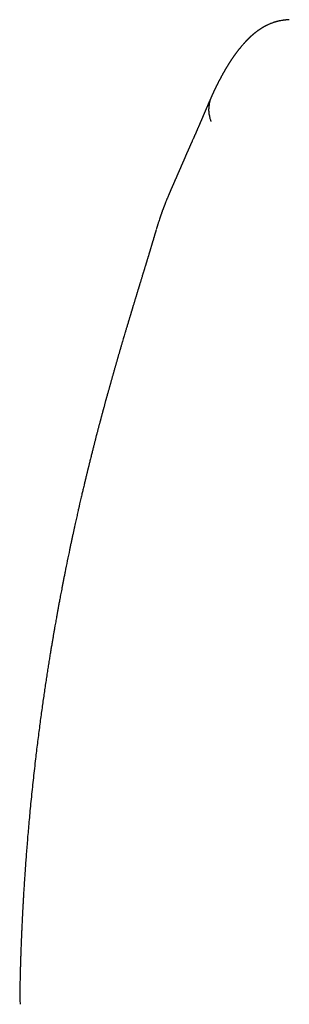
# Model space of a CAD drawing. Header units: millimetres. Extents: x 8 to 821, y 12 to 831.
# Tile 16 of 19: x 401 to 413, y 611 to 655. Entities that reach past the tile are written whole.
import ezdxf

# ---------------------------------------------------------------- set-up
doc = ezdxf.new("R2010")
doc.units = ezdxf.units.MM

msp = doc.modelspace()

# ---------------------------------------------------------------- linework, layer by layer
at = {"color": 7, "linetype": 'Continuous', "lineweight": 30}
msp.add_line((407.189, 645.267), (407.183, 645.246), dxfattribs=at)
for points, knots in [([(413.057, 654.522), (413.046, 654.521), (413.019, 654.519), (412.98, 654.516), (412.941, 654.512), (412.91, 654.509), (412.889, 654.507), (412.877, 654.506), (412.87, 654.505), (412.863, 654.504), (412.857, 654.504), (412.848, 654.502), (412.836, 654.501), (412.822, 654.499), (412.808, 654.497), (412.794, 654.496), (412.78, 654.494), (412.765, 654.491), (412.748, 654.489), (412.729, 654.486), (412.689, 654.479), (412.646, 654.471), (412.6, 654.461), (412.568, 654.454), (412.537, 654.446), (412.509, 654.439), (412.483, 654.432), (412.459, 654.426), (412.438, 654.419), (412.416, 654.413), (412.387, 654.404), (412.349, 654.391), (412.303, 654.375), (412.256, 654.357), (412.209, 654.338), (412.161, 654.318), (412.113, 654.297), (412.068, 654.275), (412.027, 654.254), (411.99, 654.235), (411.955, 654.216), (411.923, 654.198), (411.892, 654.18), (411.861, 654.161), (411.829, 654.142), (411.801, 654.124), (411.776, 654.108), (411.755, 654.094), (411.734, 654.08), (411.713, 654.065), (411.693, 654.051), (411.675, 654.039), (411.66, 654.027), (411.644, 654.015), (411.627, 654.003), (411.61, 653.99), (411.593, 653.977), (411.576, 653.964), (411.56, 653.951), (411.545, 653.94), (411.532, 653.93), (411.52, 653.92), (411.508, 653.91), (411.497, 653.901), (411.485, 653.891), (411.473, 653.881), (411.46, 653.87), (411.447, 653.859), (411.434, 653.847), (411.421, 653.836), (411.408, 653.825), (411.396, 653.814), (411.385, 653.804), (411.371, 653.792), (411.357, 653.779), (411.342, 653.765), (411.329, 653.753), (411.318, 653.742), (411.309, 653.733), (411.299, 653.724), (411.288, 653.714), (411.277, 653.703), (411.267, 653.693), (411.256, 653.682), (411.244, 653.671), (411.233, 653.659), (411.221, 653.648), (411.209, 653.636), (411.198, 653.624), (411.188, 653.614), (411.18, 653.605), (411.172, 653.597), (411.164, 653.589), (411.155, 653.58), (411.146, 653.57), (411.136, 653.559), (411.125, 653.548), (411.115, 653.537), (411.104, 653.526), (411.094, 653.515), (411.085, 653.505), (411.075, 653.494), (411.065, 653.482), (411.054, 653.47), (411.044, 653.459), (411.027, 653.441), (411.003, 653.413), (410.975, 653.38), (410.949, 653.35), (410.927, 653.324), (410.904, 653.297), (410.881, 653.268), (410.861, 653.243), (410.843, 653.221), (410.828, 653.202), (410.812, 653.182), (410.796, 653.161), (410.78, 653.141), (410.766, 653.123), (410.754, 653.107), (410.743, 653.092), (410.732, 653.078), (410.721, 653.064), (410.709, 653.047), (410.695, 653.028), (410.68, 653.008), (410.666, 652.989), (410.654, 652.972), (410.643, 652.957), (410.633, 652.943), (410.623, 652.93), (410.614, 652.917), (410.605, 652.904), (410.597, 652.892), (410.589, 652.881), (410.582, 652.87), (410.574, 652.86), (410.566, 652.848), (410.557, 652.834), (410.546, 652.819), (410.535, 652.802), (410.522, 652.784), (410.509, 652.765), (410.497, 652.745), (410.484, 652.727), (410.473, 652.709), (410.462, 652.693), (410.452, 652.677), (410.441, 652.66), (410.428, 652.641), (410.414, 652.619), (410.398, 652.594), (410.382, 652.569), (410.365, 652.542), (410.351, 652.518), (410.338, 652.498), (410.328, 652.481), (410.318, 652.465), (410.308, 652.449), (410.299, 652.434), (410.291, 652.42), (410.283, 652.407), (410.274, 652.392), (410.264, 652.375), (410.252, 652.355), (410.239, 652.333), (410.225, 652.31), (410.211, 652.285), (410.196, 652.26), (410.182, 652.235), (410.169, 652.211), (410.156, 652.189), (410.144, 652.169), (410.132, 652.148), (410.12, 652.125), (410.107, 652.101), (410.094, 652.078), (410.081, 652.055), (410.068, 652.031), (410.055, 652.007), (410.042, 651.982), (410.028, 651.955), (410.013, 651.928), (409.997, 651.898), (409.981, 651.866), (409.963, 651.833), (409.946, 651.8), (409.929, 651.767), (409.914, 651.736), (409.898, 651.705), (409.882, 651.674), (409.867, 651.643), (409.853, 651.615), (409.841, 651.59), (409.83, 651.569), (409.82, 651.549), (409.81, 651.527), (409.799, 651.505), (409.788, 651.482), (409.777, 651.459), (409.767, 651.437), (409.756, 651.415), (409.745, 651.392), (409.735, 651.37), (409.725, 651.35), (409.716, 651.33), (409.708, 651.313), (409.7, 651.295), (409.692, 651.278), (409.683, 651.26), (409.675, 651.241), (409.665, 651.22), (409.655, 651.197), (409.643, 651.171), (409.634, 651.151), (409.628, 651.138), (409.627, 651.135)], [0, 0, 0, 0, 0.001988, 0.004984, 0.007514, 0.009577, 0.011176, 0.012109, 0.012825, 0.013534, 0.01425, 0.014975, 0.016622, 0.018309, 0.020038, 0.021853, 0.023585, 0.025605, 0.027912, 0.030508, 0.033324, 0.044488, 0.049554, 0.054538, 0.059437, 0.064064, 0.068288, 0.072063, 0.075693, 0.079243, 0.082715, 0.0907, 0.098903, 0.107338, 0.116012, 0.124943, 0.134155, 0.14358, 0.151615, 0.15933, 0.166595, 0.173466, 0.180287, 0.187128, 0.194307, 0.201856, 0.206991, 0.211896, 0.216865, 0.222122, 0.227669, 0.231474, 0.235455, 0.239612, 0.243946, 0.248456, 0.252926, 0.257669, 0.261963, 0.265808, 0.26927, 0.272656, 0.276006, 0.27913, 0.282233, 0.285598, 0.289344, 0.293473, 0.297205, 0.301147, 0.304987, 0.308675, 0.312211, 0.315596, 0.320607, 0.325262, 0.329603, 0.332706, 0.335627, 0.338587, 0.341974, 0.345797, 0.349105, 0.352682, 0.356527, 0.360473, 0.364162, 0.368395, 0.372209, 0.375602, 0.378576, 0.380903, 0.383588, 0.386632, 0.390036, 0.393506, 0.397284, 0.401128, 0.404811, 0.408333, 0.411693, 0.414893, 0.41903, 0.422862, 0.42639, 0.429636, 0.441139, 0.452847, 0.461193, 0.469403, 0.477703, 0.486357, 0.495367, 0.500767, 0.50645, 0.512416, 0.518664, 0.52518, 0.530145, 0.534796, 0.539133, 0.543157, 0.54693, 0.551918, 0.557322, 0.563142, 0.569378, 0.573511, 0.577673, 0.581632, 0.58538, 0.58892, 0.592446, 0.595736, 0.598791, 0.601611, 0.604423, 0.60747, 0.611363, 0.615583, 0.62013, 0.625003, 0.630299, 0.635502, 0.640418, 0.645045, 0.649386, 0.653439, 0.657204, 0.662681, 0.66854, 0.674787, 0.6814, 0.688195, 0.695131, 0.699285, 0.703489, 0.707656, 0.711588, 0.715277, 0.718723, 0.721927, 0.725027, 0.729508, 0.734405, 0.739709, 0.74536, 0.751351, 0.757676, 0.763552, 0.769073, 0.774239, 0.779049, 0.783505, 0.789212, 0.794742, 0.800094, 0.805289, 0.810645, 0.816268, 0.821821, 0.82769, 0.8339, 0.840449, 0.847337, 0.855007, 0.86235, 0.869368, 0.876059, 0.882623, 0.889255, 0.895957, 0.902595, 0.907255, 0.911647, 0.915781, 0.920103, 0.924837, 0.929983, 0.934314, 0.9389, 0.943566, 0.948135, 0.952609, 0.956986, 0.960663, 0.964268, 0.967804, 0.971269, 0.974728, 0.978468, 0.982525, 0.987352, 0.992561, 0.998152, 1, 1, 1, 1]), ([(409.628, 651.131), (409.625, 651.126), (409.617, 651.108), (409.603, 651.077), (409.587, 651.04), (409.571, 651.005), (409.557, 650.972), (409.543, 650.942), (409.531, 650.914), (409.52, 650.889), (409.51, 650.865), (409.501, 650.844), (409.491, 650.822), (409.482, 650.801), (409.472, 650.779), (409.464, 650.759), (409.456, 650.741), (409.449, 650.726), (409.443, 650.712), (409.437, 650.696), (409.429, 650.678), (409.419, 650.656), (409.409, 650.631), (409.397, 650.604), (409.385, 650.577), (409.374, 650.55), (409.363, 650.524), (409.353, 650.501), (409.344, 650.479), (409.335, 650.459), (409.326, 650.439), (409.317, 650.418), (409.308, 650.396), (409.297, 650.371), (409.286, 650.344), (409.274, 650.315), (409.26, 650.284), (409.248, 650.254), (409.235, 650.226), (409.225, 650.2), (409.214, 650.176), (409.205, 650.154), (409.196, 650.133), (409.188, 650.114), (409.18, 650.097), (409.174, 650.082), (409.169, 650.069), (409.164, 650.059), (409.159, 650.048), (409.154, 650.035), (409.146, 650.018), (409.138, 649.997), (409.128, 649.974), (409.117, 649.948), (409.105, 649.92), (409.092, 649.892), (409.079, 649.86), (409.065, 649.828), (409.05, 649.794), (409.036, 649.762), (409.023, 649.732), (409.011, 649.704), (408.999, 649.676), (408.988, 649.65), (408.977, 649.624), (408.966, 649.599), (408.956, 649.577), (408.947, 649.557), (408.94, 649.54), (408.931, 649.52), (408.922, 649.5), (408.913, 649.478), (408.903, 649.455), (408.893, 649.433), (408.883, 649.411), (408.874, 649.389), (408.865, 649.368), (408.856, 649.349), (408.848, 649.331), (408.84, 649.312), (408.831, 649.293), (408.817, 649.262), (408.798, 649.219), (408.78, 649.179), (408.768, 649.151), (408.761, 649.136), (408.753, 649.119), (408.745, 649.1), (408.736, 649.08), (408.728, 649.061), (408.719, 649.042), (408.71, 649.021), (408.7, 648.999), (408.691, 648.978), (408.682, 648.959), (408.675, 648.943), (408.669, 648.929), (408.663, 648.915), (408.657, 648.903), (408.651, 648.889), (408.643, 648.871), (408.633, 648.85), (408.624, 648.828), (408.614, 648.806), (408.605, 648.785), (408.596, 648.766), (408.588, 648.747), (408.581, 648.731), (408.574, 648.716), (408.567, 648.701), (408.561, 648.686), (408.554, 648.67), (408.546, 648.652), (408.538, 648.634), (408.529, 648.613), (408.52, 648.593), (408.512, 648.574), (408.504, 648.558), (408.498, 648.543), (408.493, 648.531), (408.488, 648.52), (408.483, 648.508), (408.477, 648.494), (408.47, 648.478), (408.462, 648.461), (408.455, 648.443), (408.447, 648.426), (408.44, 648.41), (408.435, 648.397), (408.429, 648.385), (408.425, 648.374), (408.42, 648.362), (408.414, 648.349), (408.408, 648.335), (408.401, 648.319), (408.394, 648.302), (408.387, 648.286), (408.38, 648.269), (408.372, 648.252), (408.365, 648.236), (408.358, 648.22), (408.351, 648.203), (408.344, 648.186), (408.335, 648.166), (408.325, 648.143), (408.314, 648.116), (408.301, 648.086), (408.289, 648.057), (408.278, 648.033), (408.269, 648.012), (408.262, 647.996), (408.255, 647.981), (408.25, 647.968), (408.244, 647.955), (408.239, 647.942), (408.232, 647.926), (408.224, 647.908), (408.215, 647.887), (408.205, 647.864), (408.194, 647.84), (408.182, 647.811), (408.168, 647.78), (408.153, 647.746), (408.139, 647.713), (408.125, 647.681), (408.111, 647.649), (408.098, 647.619), (408.086, 647.593), (408.077, 647.57), (408.067, 647.549), (408.059, 647.529), (408.051, 647.512), (408.044, 647.496), (408.037, 647.48), (408.029, 647.461), (408.019, 647.44), (408.009, 647.415), (407.998, 647.391), (407.987, 647.367), (407.978, 647.344), (407.969, 647.324), (407.96, 647.304), (407.953, 647.287), (407.945, 647.269), (407.937, 647.251), (407.928, 647.231), (407.918, 647.208), (407.908, 647.184), (407.897, 647.158), (407.886, 647.134), (407.876, 647.111), (407.867, 647.091), (407.859, 647.072), (407.851, 647.053), (407.842, 647.033), (407.833, 647.012), (407.823, 646.988), (407.813, 646.964), (407.803, 646.941), (407.794, 646.92), (407.786, 646.901), (407.778, 646.882), (407.768, 646.859), (407.755, 646.829), (407.74, 646.794), (407.725, 646.758), (407.71, 646.722), (407.695, 646.686), (407.68, 646.649), (407.664, 646.611), (407.648, 646.573), (407.632, 646.533), (407.615, 646.49), (407.598, 646.447), (407.581, 646.406), (407.567, 646.369), (407.554, 646.337), (407.543, 646.309), (407.534, 646.284), (407.526, 646.264), (407.52, 646.248), (407.514, 646.234), (407.509, 646.219), (407.502, 646.2), (407.493, 646.177), (407.482, 646.148), (407.47, 646.116), (407.457, 646.081), (407.444, 646.046), (407.432, 646.011), (407.42, 645.978), (407.408, 645.943), (407.396, 645.909), (407.384, 645.876), (407.373, 645.845), (407.363, 645.816), (407.346, 645.765), (407.322, 645.694), (407.295, 645.612), (407.272, 645.538), (407.252, 645.474), (407.236, 645.425), (407.226, 645.39), (407.219, 645.368), (407.212, 645.344), (407.203, 645.316), (407.196, 645.29), (407.191, 645.274), (407.189, 645.267)], [0, 0, 0, 0, 0.003573, 0.012639, 0.021189, 0.029224, 0.036745, 0.043751, 0.049886, 0.055563, 0.060784, 0.06555, 0.069993, 0.075212, 0.080059, 0.084534, 0.088636, 0.091603, 0.094669, 0.098031, 0.10169, 0.106777, 0.112345, 0.118368, 0.124319, 0.130246, 0.135859, 0.141157, 0.145623, 0.149837, 0.154051, 0.158574, 0.163406, 0.168549, 0.17439, 0.180585, 0.187134, 0.194037, 0.199668, 0.205055, 0.210088, 0.214768, 0.219095, 0.223069, 0.226691, 0.229959, 0.23228, 0.234382, 0.236516, 0.238965, 0.242613, 0.246793, 0.251503, 0.256743, 0.262513, 0.268388, 0.273997, 0.281275, 0.28805, 0.294322, 0.30009, 0.30576, 0.311111, 0.316297, 0.321316, 0.32617, 0.330966, 0.33409, 0.337493, 0.341175, 0.345136, 0.349376, 0.35384, 0.358119, 0.362131, 0.36639, 0.3703, 0.373862, 0.377303, 0.380816, 0.3844, 0.388055, 0.398022, 0.407529, 0.410156, 0.412809, 0.415785, 0.419123, 0.422822, 0.425981, 0.429364, 0.432969, 0.436797, 0.440769, 0.443838, 0.44663, 0.449146, 0.451384, 0.453351, 0.4553, 0.458603, 0.462199, 0.466086, 0.469631, 0.473153, 0.476406, 0.479388, 0.4821, 0.484542, 0.486811, 0.489342, 0.491884, 0.494679, 0.497728, 0.501031, 0.504424, 0.507482, 0.510182, 0.512439, 0.514366, 0.516008, 0.517881, 0.520137, 0.522777, 0.525616, 0.528696, 0.531526, 0.53404, 0.536238, 0.538119, 0.539773, 0.541636, 0.543768, 0.546168, 0.548786, 0.551603, 0.5543, 0.556827, 0.559856, 0.5626, 0.565099, 0.567754, 0.570672, 0.573852, 0.577293, 0.582394, 0.587373, 0.592091, 0.596549, 0.59961, 0.602385, 0.60485, 0.607005, 0.608946, 0.611133, 0.613627, 0.616726, 0.620197, 0.62404, 0.628212, 0.632342, 0.63825, 0.643873, 0.649212, 0.654278, 0.659492, 0.665071, 0.668659, 0.672351, 0.675811, 0.67895, 0.681766, 0.68426, 0.686441, 0.689523, 0.692983, 0.696823, 0.701041, 0.704672, 0.708188, 0.711448, 0.714453, 0.717204, 0.719734, 0.722535, 0.725676, 0.729156, 0.733049, 0.737122, 0.740906, 0.744373, 0.747523, 0.750308, 0.753053, 0.756063, 0.759339, 0.762957, 0.766686, 0.770138, 0.773299, 0.776168, 0.77884, 0.781674, 0.786679, 0.792009, 0.797292, 0.802519, 0.807773, 0.813181, 0.818743, 0.824105, 0.829869, 0.836035, 0.842353, 0.848256, 0.853721, 0.857972, 0.861889, 0.865346, 0.868326, 0.870333, 0.872171, 0.8742, 0.876443, 0.880018, 0.884029, 0.888475, 0.893298, 0.898473, 0.902842, 0.907434, 0.912249, 0.917039, 0.921492, 0.925608, 0.929486, 0.933379, 0.945771, 0.958037, 0.966149, 0.974261, 0.982061, 0.984605, 0.987325, 0.990387, 0.993792, 0.997539, 1, 1, 1, 1]), ([(409.628, 651.135), (409.622, 651.122), (409.597, 651.07), (409.565, 650.977), (409.532, 650.862), (409.511, 650.752), (409.499, 650.649), (409.495, 650.553), (409.498, 650.458), (409.508, 650.364), (409.525, 650.273), (409.544, 650.195), (409.564, 650.128), (409.582, 650.071), (409.594, 650.037), (409.599, 650.022)], [0, 0, 0, 0, 0.038677, 0.150753, 0.256019, 0.354024, 0.444552, 0.527658, 0.603621, 0.694512, 0.774532, 0.844608, 0.905375, 0.957154, 1, 1, 1, 1]), ([(407.178, 645.228), (407.175, 645.219), (407.17, 645.202), (407.163, 645.179), (407.157, 645.159), (407.152, 645.141), (407.145, 645.119), (407.138, 645.095), (407.13, 645.067), (407.121, 645.036), (407.112, 645.006), (407.104, 644.98), (407.097, 644.954), (407.088, 644.925), (407.078, 644.89), (407.068, 644.857), (407.06, 644.83), (407.054, 644.809), (407.048, 644.789), (407.042, 644.77), (407.036, 644.749), (407.028, 644.722), (407.019, 644.693), (407.011, 644.665), (407.004, 644.643), (406.999, 644.625), (406.994, 644.609), (406.989, 644.591), (406.983, 644.572), (406.976, 644.55), (406.968, 644.522), (406.958, 644.49), (406.948, 644.455), (406.938, 644.423), (406.929, 644.393), (406.921, 644.364), (406.911, 644.332), (406.9, 644.295), (406.887, 644.254), (406.876, 644.215), (406.865, 644.18), (406.854, 644.143), (406.843, 644.105), (406.833, 644.071), (406.824, 644.044), (406.816, 644.018), (406.808, 643.99), (406.798, 643.958), (406.788, 643.924), (406.778, 643.89), (406.768, 643.859), (406.76, 643.83), (406.75, 643.799), (406.74, 643.764), (406.728, 643.726), (406.717, 643.688), (406.706, 643.654), (406.696, 643.62), (406.683, 643.579), (406.669, 643.533), (406.657, 643.491), (406.646, 643.457), (406.637, 643.425), (406.627, 643.393), (406.617, 643.36), (406.606, 643.325), (406.593, 643.283), (406.576, 643.225), (406.556, 643.16), (406.536, 643.095), (406.516, 643.03), (406.496, 642.962), (406.474, 642.892), (406.457, 642.836), (406.444, 642.792), (406.433, 642.756), (406.422, 642.719), (406.41, 642.68), (406.397, 642.639), (406.386, 642.602), (406.376, 642.569), (406.366, 642.536), (406.355, 642.5), (406.343, 642.461), (406.332, 642.425), (406.322, 642.393), (406.313, 642.363), (406.304, 642.331), (406.294, 642.3), (406.286, 642.272), (406.276, 642.241), (406.262, 642.194), (406.245, 642.137), (406.225, 642.073), (406.206, 642.009), (406.186, 641.943), (406.165, 641.874), (406.148, 641.817), (406.134, 641.77), (406.124, 641.738), (406.114, 641.706), (406.104, 641.671), (406.092, 641.633), (406.082, 641.598), (406.072, 641.567), (406.063, 641.536), (406.052, 641.501), (406.041, 641.462), (406.029, 641.424), (406.018, 641.388), (406.005, 641.345), (405.99, 641.292), (405.969, 641.225), (405.947, 641.15), (405.924, 641.074), (405.902, 640.999), (405.874, 640.905), (405.841, 640.793), (405.803, 640.667), (405.77, 640.554), (405.739, 640.451), (405.709, 640.349), (405.675, 640.235), (405.639, 640.111), (405.605, 639.994), (405.577, 639.898), (405.556, 639.825), (405.538, 639.763), (405.522, 639.708), (405.506, 639.653), (405.49, 639.6), (405.475, 639.547), (405.46, 639.496), (405.444, 639.441), (405.427, 639.382), (405.41, 639.322), (405.393, 639.263), (405.377, 639.206), (405.36, 639.149), (405.342, 639.085), (405.323, 639.018), (405.305, 638.953), (405.288, 638.896), (405.274, 638.844), (405.258, 638.789), (405.241, 638.729), (405.223, 638.665), (405.205, 638.6), (405.188, 638.539), (405.171, 638.481), (405.156, 638.426), (405.141, 638.373), (405.127, 638.322), (405.112, 638.27), (405.097, 638.215), (405.08, 638.154), (405.062, 638.089), (405.042, 638.016), (405.022, 637.942), (405.001, 637.869), (404.984, 637.807), (404.971, 637.758), (404.959, 637.716), (404.947, 637.671), (404.933, 637.618), (404.917, 637.56), (404.9, 637.498), (404.883, 637.436), (404.869, 637.383), (404.858, 637.343), (404.85, 637.313), (404.842, 637.284), (404.834, 637.253), (404.824, 637.217), (404.813, 637.177), (404.802, 637.135), (404.79, 637.092), (404.779, 637.048), (404.767, 637.003), (404.754, 636.955), (404.741, 636.906), (404.728, 636.859), (404.718, 636.819), (404.709, 636.785), (404.701, 636.754), (404.692, 636.722), (404.683, 636.686), (404.672, 636.645), (404.659, 636.596), (404.644, 636.54), (404.627, 636.476), (404.609, 636.407), (404.591, 636.336), (404.573, 636.269), (404.559, 636.216), (404.547, 636.17), (404.535, 636.123), (404.52, 636.066), (404.504, 636.001), (404.481, 635.911), (404.451, 635.795), (404.414, 635.651), (404.376, 635.498), (404.334, 635.332), (404.289, 635.154), (404.251, 635.003), (404.224, 634.89), (404.206, 634.82), (404.191, 634.757), (404.177, 634.702), (404.166, 634.655), (404.157, 634.617), (404.149, 634.584), (404.14, 634.55), (404.13, 634.509), (404.118, 634.459), (404.103, 634.398), (404.086, 634.326), (404.067, 634.246), (404.047, 634.163), (404.027, 634.082), (404.009, 634.006), (403.989, 633.922), (403.968, 633.831), (403.945, 633.736), (403.924, 633.645), (403.902, 633.552), (403.879, 633.451), (403.853, 633.342), (403.826, 633.225), (403.797, 633.096), (403.765, 632.959), (403.734, 632.823), (403.707, 632.701), (403.682, 632.59), (403.657, 632.481), (403.631, 632.362), (403.603, 632.237), (403.575, 632.106), (403.545, 631.97), (403.514, 631.827), (403.482, 631.68), (403.45, 631.531), (403.418, 631.381), (403.386, 631.23), (403.332, 630.969), (403.254, 630.593), (403.177, 630.213), (403.123, 629.94), (403.091, 629.778), (403.061, 629.622), (403.032, 629.475), (403.006, 629.336), (402.981, 629.206), (402.957, 629.081), (402.935, 628.962), (402.914, 628.849), (402.895, 628.747), (402.878, 628.656), (402.864, 628.582), (402.854, 628.526), (402.847, 628.488), (402.841, 628.458), (402.837, 628.432), (402.832, 628.406), (402.827, 628.379), (402.821, 628.343), (402.812, 628.294), (402.8, 628.229), (402.786, 628.152), (402.77, 628.06), (402.751, 627.954), (402.73, 627.835), (402.707, 627.705), (402.682, 627.563), (402.656, 627.413), (402.629, 627.254), (402.601, 627.088), (402.571, 626.911), (402.54, 626.724), (402.506, 626.521), (402.471, 626.304), (402.434, 626.07), (402.395, 625.825), (402.355, 625.568), (402.314, 625.299), (402.273, 625.023), (402.231, 624.742), (402.19, 624.455), (402.148, 624.158), (402.105, 623.85), (402.062, 623.532), (402.018, 623.202), (401.975, 622.863), (401.932, 622.52), (401.89, 622.178), (401.846, 621.809), (401.801, 621.416), (401.754, 620.999), (401.709, 620.581), (401.666, 620.162), (401.625, 619.744), (401.587, 619.34), (401.551, 618.951), (401.519, 618.578), (401.489, 618.222), (401.462, 617.883), (401.436, 617.558), (401.413, 617.245), (401.392, 616.945), (401.372, 616.657), (401.354, 616.385), (401.338, 616.127), (401.323, 615.884), (401.31, 615.655), (401.299, 615.455), (401.289, 615.281), (401.281, 615.129), (401.273, 614.982), (401.266, 614.835), (401.255, 614.613), (401.246, 614.418), (401.239, 614.251), (401.236, 614.188), (401.234, 614.134), (401.232, 614.09), (401.231, 614.059), (401.23, 614.036), (401.229, 614.02), (401.228, 614.007), (401.228, 613.991), (401.227, 613.967), (401.225, 613.928), (401.223, 613.873), (401.22, 613.8), (401.217, 613.71), (401.212, 613.605), (401.208, 613.483), (401.203, 613.346), (401.198, 613.194), (401.192, 613.025), (401.187, 612.843), (401.181, 612.649), (401.175, 612.442), (401.169, 612.221), (401.164, 611.985), (401.159, 611.773), (401.156, 611.639), (401.154, 611.589)], [0, 0, 0, 0, 0.001142, 0.002091, 0.002805, 0.003577, 0.004508, 0.005597, 0.00675, 0.008245, 0.009626, 0.010752, 0.011709, 0.013006, 0.014665, 0.016273, 0.017317, 0.018247, 0.019092, 0.019854, 0.020734, 0.021889, 0.023297, 0.024555, 0.025506, 0.026189, 0.026881, 0.027633, 0.028447, 0.029345, 0.030543, 0.031971, 0.033563, 0.034958, 0.036104, 0.037479, 0.038646, 0.040162, 0.042225, 0.04388, 0.045076, 0.046654, 0.048564, 0.049783, 0.050895, 0.051981, 0.053084, 0.054404, 0.055929, 0.057382, 0.058624, 0.059655, 0.061033, 0.062424, 0.063968, 0.065687, 0.067054, 0.06816, 0.069861, 0.07205, 0.073681, 0.074958, 0.076194, 0.077455, 0.078796, 0.080221, 0.081557, 0.083886, 0.087074, 0.089208, 0.091503, 0.094553, 0.097169, 0.099504, 0.100874, 0.102223, 0.10355, 0.105025, 0.106655, 0.108069, 0.109207, 0.110307, 0.111676, 0.113235, 0.114574, 0.115643, 0.116781, 0.117866, 0.119083, 0.120117, 0.120896, 0.122505, 0.1251, 0.127102, 0.129316, 0.13186, 0.134075, 0.136571, 0.137873, 0.138925, 0.139923, 0.141167, 0.142586, 0.143803, 0.144773, 0.145755, 0.146983, 0.14838, 0.149688, 0.15089, 0.152028, 0.154, 0.156246, 0.15876, 0.161443, 0.163849, 0.166222, 0.170627, 0.174841, 0.17851, 0.181538, 0.184829, 0.188186, 0.192433, 0.196574, 0.199207, 0.201495, 0.203352, 0.204984, 0.206636, 0.208477, 0.209916, 0.211513, 0.213214, 0.215005, 0.216887, 0.218761, 0.220386, 0.222123, 0.223995, 0.226216, 0.228239, 0.229841, 0.231392, 0.233027, 0.234778, 0.236796, 0.238815, 0.240614, 0.242314, 0.244045, 0.245552, 0.247067, 0.248587, 0.250155, 0.251974, 0.254019, 0.255978, 0.25844, 0.260628, 0.262467, 0.263938, 0.26494, 0.26625, 0.267864, 0.269604, 0.271419, 0.27331, 0.27504, 0.276101, 0.2769, 0.27768, 0.278594, 0.279644, 0.280829, 0.282133, 0.283342, 0.284612, 0.285942, 0.287334, 0.288786, 0.290229, 0.291422, 0.292345, 0.29318, 0.294079, 0.295129, 0.29633, 0.29768, 0.299388, 0.30124, 0.303234, 0.305372, 0.307465, 0.309019, 0.310034, 0.311426, 0.313101, 0.315013, 0.31703, 0.320875, 0.32503, 0.329459, 0.334043, 0.339355, 0.344852, 0.347059, 0.349118, 0.350932, 0.3525, 0.353847, 0.354938, 0.355779, 0.356686, 0.357858, 0.359296, 0.360998, 0.363087, 0.36547, 0.367889, 0.370189, 0.372369, 0.37443, 0.377427, 0.380129, 0.382548, 0.385198, 0.388083, 0.391202, 0.394555, 0.398032, 0.402251, 0.406208, 0.409705, 0.41262, 0.415672, 0.419025, 0.422752, 0.42632, 0.430175, 0.434295, 0.438485, 0.4427, 0.446941, 0.451208, 0.455499, 0.469155, 0.483064, 0.487707, 0.492337, 0.496745, 0.500906, 0.504818, 0.508482, 0.511898, 0.51537, 0.518542, 0.521414, 0.523986, 0.52626, 0.527646, 0.528721, 0.529493, 0.530193, 0.530919, 0.531671, 0.532449, 0.534006, 0.535818, 0.537888, 0.540551, 0.543547, 0.546875, 0.550535, 0.554526, 0.55885, 0.56323, 0.567906, 0.572877, 0.578142, 0.583703, 0.589923, 0.596474, 0.603358, 0.610573, 0.618119, 0.625998, 0.633729, 0.641756, 0.650077, 0.658693, 0.667603, 0.676809, 0.686308, 0.696021, 0.70558, 0.714941, 0.726901, 0.738523, 0.749806, 0.761875, 0.773531, 0.784775, 0.795606, 0.806025, 0.815857, 0.825292, 0.834329, 0.842969, 0.851376, 0.85937, 0.86695, 0.874116, 0.88087, 0.88721, 0.893136, 0.897556, 0.901714, 0.905763, 0.90984, 0.913944, 0.924326, 0.926073, 0.927825, 0.929549, 0.930635, 0.931495, 0.932132, 0.932543, 0.932786, 0.933213, 0.933886, 0.934807, 0.936418, 0.938467, 0.940956, 0.943883, 0.94725, 0.951055, 0.955299, 0.959982, 0.965104, 0.970435, 0.976171, 0.982311, 0.988856, 0.995807, 1, 1, 1, 1]), ([(401.154, 611.585), (401.154, 611.524), (401.152, 611.403), (401.156, 611.272), (401.159, 611.207)], [0, 0, 0, 0, 0.500064, 1, 1, 1, 1]), ([(401.154, 611.584), (401.154, 611.585), (401.154, 611.587), (401.154, 611.588), (401.154, 611.589)], [0, 0, 0, 0, 0.800352, 1, 1, 1, 1]), ([(401.159, 611.207), (401.16, 611.173), (401.164, 611.097), (401.17, 611.02), (401.173, 610.978)], [0, 0, 0, 0, 0.452424, 1, 1, 1, 1])]:
    msp.add_open_spline(points, degree=3, knots=knots, dxfattribs=at)

doc.saveas('drawing.dxf')
